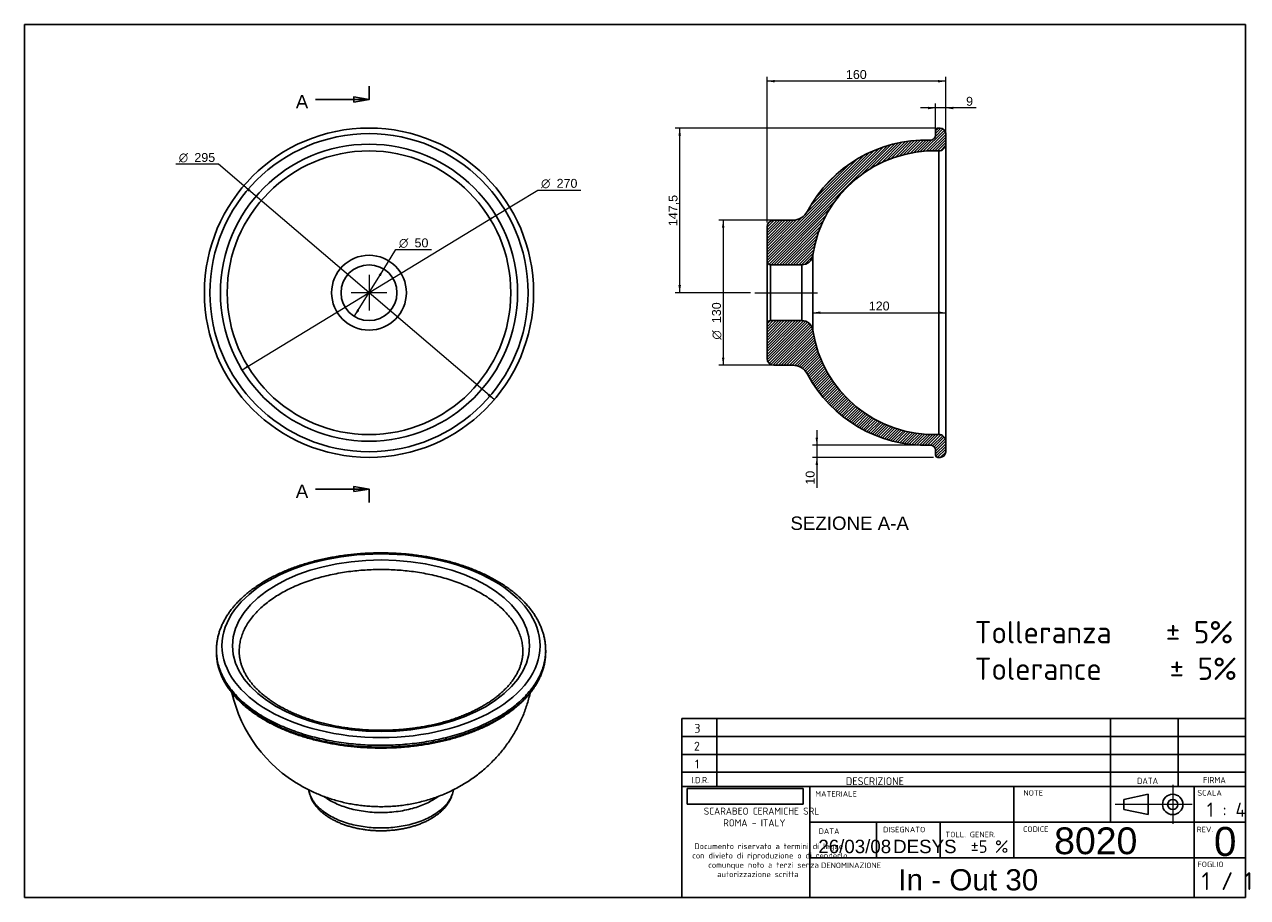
# Model space of a CAD drawing. Header units: millimetres. Extents: x 43 to 1139, y 29 to 811.
import ezdxf
from ezdxf.enums import TextEntityAlignment as Align
from ezdxf.lldxf.tags import DXFTag

# ---------------------------------------------------------------- set-up
doc = ezdxf.new("R2010")
doc.units = ezdxf.units.MM
for name, color, linetype in [('1', 7, 'Continuous'), ('Default', 7, 'Continuous'), ('IN-OUT_30', 7, 'Continuous'), ('Predefinito', 7, 'Continuous')]:
    doc.layers.add(name, color=color, linetype=linetype)
doc.styles.add('SEACAD_arial_ttf', font='arial.ttf')
doc.styles.add('SEACAD_seiso_ttf', font='seiso.ttf')
doc.styles.add('SEACAD_seiso_ttfB', font='seiso.ttf')
doc.styles.add('SEACAD_seiso_ttfBI', font='seiso.ttf')
doc.styles.add('SEACAD_semeca1_ttf', font='semeca1.ttf')
tags = doc.linetypes.add('CENTER2', pattern=[28.575000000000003, 19.05, -3.175, 3.175, -3.175]).pattern_tags.tags
tags[10:11] = [DXFTag(74, 4), DXFTag(75, 0), DXFTag(340, '0'), DXFTag(46, 0.0), DXFTag(50, 0.0), DXFTag(44, 0.0), DXFTag(45, 0.0)]
tags[8:9] = [DXFTag(74, 4), DXFTag(75, 0), DXFTag(340, '0'), DXFTag(46, 0.0), DXFTag(50, 0.0), DXFTag(44, 0.0), DXFTag(45, 0.0)]
tags[6:7] = [DXFTag(74, 4), DXFTag(75, 0), DXFTag(340, '0'), DXFTag(46, 0.0), DXFTag(50, 0.0), DXFTag(44, 0.0), DXFTag(45, 0.0)]
tags[4:5] = [DXFTag(74, 4), DXFTag(75, 0), DXFTag(340, '0'), DXFTag(46, 0.0), DXFTag(50, 0.0), DXFTag(44, 0.0), DXFTag(45, 0.0)]
picture_1 = doc.add_image_def('image1.jpg', size_in_pixel=(300, 40))
pattern_1 = [(45, (0, 0), (-1.237436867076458, 1.237436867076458), [])]

# ---------------------------------------------------------------- blocks, each defined once
blk = doc.blocks.new('SEANNOT_GROUP')
at = {"layer": 'Default', "color": 136, "linetype": 'CENTER2', "lineweight": 9}
for p, q in [((352.1195386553, 587.0354481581), (352.1195386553, 555.0354466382)), ((368.1195394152, 571.0354473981), (336.1195378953, 571.0354473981))]:
    blk.add_line(p, q, dxfattribs=at)
blk = doc.blocks.new('SEANNOT_GROUP1')
at = {"layer": 'Default', "color": 136, "linetype": 'CENTER2', "lineweight": 9}
blk.add_line((697.8185420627, 571.0354473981), (753.8720246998, 571.0354473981), dxfattribs=at)
blk = doc.blocks.new('SE1')
at = {"color": 7, "linetype": 'Continuous', "style": 'SEACAD_arial_ttf'}
blk.add_text('A', height=12, dxfattribs=at).set_placement((286.5108430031, 748.122078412), align=Align.TOP_LEFT)
blk = doc.blocks.new('SE2')
at = {"color": 7, "linetype": 'Continuous', "style": 'SEACAD_arial_ttf'}
blk.add_text('A', height=12, dxfattribs=at).set_placement((286.5108430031, 399.1151427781), align=Align.TOP_LEFT)
blk = doc.blocks.new('SE3')
at = {"color": 7, "linetype": 'Continuous'}
for points in [[(338.519538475, 741.8554117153), (338.519538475, 746.3887451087), (352.1195386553, 744.122078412), (338.519538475, 741.8554117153)], [(304.1195386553, 744.122078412), (352.1195386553, 744.122078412)]]:
    blk.add_lwpolyline(points, dxfattribs=at)
blk = doc.blocks.new('SE4')
at = {"color": 7, "linetype": 'Continuous'}
for points in [[(304.1195386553, 395.1151427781), (352.1195386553, 395.1151427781)], [(338.519538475, 392.8484760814), (338.519538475, 397.3818094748), (352.1195386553, 395.1151427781), (338.519538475, 392.8484760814)]]:
    blk.add_lwpolyline(points, dxfattribs=at)
blk = doc.blocks.new('SE')
at = {"layer": 'Default', "color": 7, "linetype": 'CENTER2'}
for p, q in [((352.1195386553, 744.122078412), (352.1195386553, 756.122078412)), ((352.1195386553, 395.1151427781), (352.1195386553, 383.1151427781))]:
    blk.add_line(p, q, dxfattribs=at)
at = {"layer": 'Default', "color": 7, "linetype": 'CENTER2', "const_width": 0.00035}
blk.add_lwpolyline([(352.1195386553, 744.122078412), (352.1195386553, 395.1151427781)], dxfattribs=at)
at = {"layer": 'Default'}
for name in ['SE1', 'SE3', 'SE2', 'SE4']:
    blk.add_blockref(name, (0, 0), dxfattribs=at)
blk = doc.blocks.new('GDimGGroup')
at = {"layer": 'Default', "linetype": 'Continuous', "lineweight": 9}
for points in [[(244.3777811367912, 661.5312379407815), (245.8495472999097, 663.25509474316), (239.9420938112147, 666.8084648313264)], [(458.3895300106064, 478.815800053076), (464.2969834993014, 475.2624299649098), (459.861296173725, 480.5396568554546)]]:
    blk.add_hatch(color=136, dxfattribs=at).paths.add_polyline_path(points)
at = {"layer": 'Default', "color": 136, "linetype": 'Continuous', "lineweight": 9}
for p, q in [((217.2343067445, 686.1955465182), (178.9284914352, 686.1955465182)), ((239.9420938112, 666.8084648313), (217.2342996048, 686.1955526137)), ((464.2969834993, 475.2624299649), (239.942103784, 666.8084563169))]:
    blk.add_line(p, q, dxfattribs=at)
for s, style, p in [('O', 'SEACAD_semeca1_ttf', (181.7284910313, 696.1955465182)), ('295', 'SEACAD_arial_ttf', (195.6512980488, 696.1955465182))]:
    blk.add_text(s, height=8, dxfattribs=dict(at, style=style)).set_placement(p, align=Align.TOP_LEFT)
blk = doc.blocks.new('GDimGGroup1')
at = {"layer": 'Default', "linetype": 'Continuous', "lineweight": 9}
for points in [[(360.7838439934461, 587.0808284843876), (362.7075155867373, 585.8819683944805), (365.3422600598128, 592.2524132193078)], [(341.5315617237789, 556.1889264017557), (338.8968172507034, 549.8184815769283), (343.4552333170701, 554.9900663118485)]]:
    blk.add_hatch(color=136, dxfattribs=at).paths.add_polyline_path(points)
at = {"layer": 'Default', "color": 136, "linetype": 'Continuous', "lineweight": 9}
for p, q in [((365.3422600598, 592.2524132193), (376.2037352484, 609.6805613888)), ((376.2037366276, 609.6805636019), (408.2486800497, 609.6805636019)), ((338.8968172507, 549.8184815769), (365.3422604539, 592.2524138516))]:
    blk.add_line(p, q, dxfattribs=at)
for s, style, p in [('O', 'SEACAD_semeca1_ttf', (379.0037366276, 619.6805636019)), ('50', 'SEACAD_arial_ttf', (392.9265436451, 619.6805636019))]:
    blk.add_text(s, height=8, dxfattribs=dict(at, style=style)).set_placement(p, align=Align.TOP_LEFT)
blk = doc.blocks.new('GDimGGroup2')
at = {"layer": 'Default', "linetype": 'Continuous', "lineweight": 9}
for points in [[(459.4483815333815, 637.5908947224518), (460.625592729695, 635.6538991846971), (465.8479737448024, 640.154030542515)], [(243.6134845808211, 506.416995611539), (238.3911035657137, 501.9168642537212), (244.7906957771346, 504.4800000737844)]]:
    blk.add_hatch(color=136, dxfattribs=at).paths.add_polyline_path(points)
at = {"layer": 'Default', "color": 136, "linetype": 'Continuous', "lineweight": 9}
for p, q in [((465.8479737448, 640.1540305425), (503.4848585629, 663.0278892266)), ((503.4848539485, 663.0278864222), (541.7906692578, 663.0278864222)), ((238.3911035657, 501.9168642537), (465.8479850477, 640.1540374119))]:
    blk.add_line(p, q, dxfattribs=at)
for s, style, p in [('O', 'SEACAD_semeca1_ttf', (506.2848539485, 673.0278864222)), ('270', 'SEACAD_arial_ttf', (520.2076609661, 673.0278864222))]:
    blk.add_text(s, height=8, dxfattribs=dict(at, style=style)).set_placement(p, align=Align.TOP_LEFT)
blk = doc.blocks.new('GDimGGroup3')
at = {"layer": 'Default', "linetype": 'Continuous', "lineweight": 9}
for points in [[(629.3590951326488, 711.735440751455), (631.6257618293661, 711.735440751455), (630.4924284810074, 718.535440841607)], [(629.3590951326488, 577.83544748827), (630.4924284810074, 571.035447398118), (631.6257618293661, 577.83544748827)]]:
    blk.add_hatch(color=136, dxfattribs=at).paths.add_polyline_path(points)
at = {"layer": 'Default', "color": 136, "linetype": 'Continuous', "lineweight": 9}
for p, q in [((859.8185418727, 718.5354473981), (626.492428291, 718.5354473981)), ((630.492428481, 571.0354473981), (630.492428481, 718.5354408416)), ((693.8185418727, 571.0354473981), (626.492428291, 571.0354473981))]:
    blk.add_line(p, q, dxfattribs=at)
at = {"layer": 'Default', "color": 136, "linetype": 'Continuous', "lineweight": 9, "style": 'SEACAD_arial_ttf'}
blk.add_text('147,5', height=8, rotation=90, dxfattribs=at).set_placement((620.492428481, 630.6984875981), align=Align.TOP_LEFT)
blk = doc.blocks.new('GDimGGroup4')
at = {"layer": 'Default', "linetype": 'Continuous', "lineweight": 9}
for points in [[(756.5609442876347, 554.263708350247), (749.7609441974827, 553.1303750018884), (756.5609442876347, 551.9970416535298)], [(862.0185398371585, 554.263708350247), (862.0185398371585, 551.9970416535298), (868.8185399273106, 553.1303750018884)]]:
    blk.add_hatch(color=136, dxfattribs=at).paths.add_polyline_path(points)
at = {"layer": 'Default', "color": 136, "linetype": 'Continuous', "lineweight": 9}
blk.add_line((749.7609441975, 553.1303750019), (868.8185399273, 553.1303750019), dxfattribs=at)
at = {"layer": 'Default', "color": 136, "linetype": 'Continuous', "lineweight": 9, "style": 'SEACAD_arial_ttf'}
blk.add_text('120', height=8, dxfattribs=at).set_placement((799.8984377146, 563.1303750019), align=Align.TOP_LEFT)
blk = doc.blocks.new('GDimGGroup5')
at = {"layer": 'Default', "linetype": 'Continuous', "lineweight": 9}
for points in [[(668.3265100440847, 629.235447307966), (670.5931767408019, 629.235447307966), (669.4598433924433, 636.035447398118)], [(668.3265100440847, 512.8354522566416), (669.4598433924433, 506.0354521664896), (670.5931767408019, 512.8354522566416)]]:
    blk.add_hatch(color=136, dxfattribs=at).paths.add_polyline_path(points)
at = {"layer": 'Default', "color": 136, "linetype": 'Continuous', "lineweight": 9}
for p, q in [((719.2672992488, 636.0354473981), (665.4598432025, 636.0354473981)), ((669.4598433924, 636.0354473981), (669.4598433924, 506.0354521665)), ((719.2672992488, 506.0354473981), (665.4598432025, 506.0354473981))]:
    blk.add_line(p, q, dxfattribs=at)
for s, style, p in [('130', 'SEACAD_arial_ttf', (659.4598433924, 543.773904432)), ('O', 'SEACAD_semeca1_ttf', (659.4598433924, 529.0510974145))]:
    blk.add_text(s, height=8, rotation=90, dxfattribs=dict(at, style=style)).set_placement(p, align=Align.TOP_LEFT)
blk = doc.blocks.new('GDimGGroup6')
at = {"layer": 'Default', "linetype": 'Continuous', "lineweight": 9}
for points in [[(853.0185419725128, 737.6719673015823), (853.0185419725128, 735.4053006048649), (859.8185420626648, 736.5386339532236)], [(875.6185421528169, 737.6719673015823), (868.8185420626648, 736.5386339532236), (875.6185421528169, 735.4053006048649)]]:
    blk.add_hatch(color=136, dxfattribs=at).paths.add_polyline_path(points)
at = {"layer": 'Default', "color": 136, "linetype": 'Continuous', "lineweight": 9}
for p, q in [((896.1577844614, 736.5386339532), (846.2185413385, 736.5386339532)), ((859.8185420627, 716.6826517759), (859.8185420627, 740.5386341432)), ((868.8185420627, 712.8277940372), (868.8185420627, 740.5386341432))]:
    blk.add_line(p, q, dxfattribs=at)
at = {"layer": 'Default', "color": 136, "linetype": 'Continuous', "lineweight": 9, "style": 'SEACAD_arial_ttf'}
blk.add_text('9', height=8, dxfattribs=at).set_placement((887.0969137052, 746.5386339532), align=Align.TOP_LEFT)
blk = doc.blocks.new('GDimGGroup7')
at = {"layer": 'Default', "linetype": 'Continuous', "lineweight": 9}
for points in [[(715.6185457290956, 761.6719675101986), (708.8185456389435, 760.5386341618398), (715.6185457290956, 759.4053008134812)], [(862.0185419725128, 761.6719675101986), (862.0185419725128, 759.4053008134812), (868.8185420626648, 760.5386341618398)]]:
    blk.add_hatch(color=136, dxfattribs=at).paths.add_polyline_path(points)
at = {"layer": 'Default', "color": 136, "linetype": 'Continuous', "lineweight": 9}
for p, q in [((708.8185420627, 634.0354475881), (708.8185420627, 764.5386343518)), ((868.8185420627, 760.5386341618), (708.8185456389, 760.5386341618)), ((868.8185420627, 712.8277940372), (868.8185420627, 764.5386343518))]:
    blk.add_line(p, q, dxfattribs=at)
at = {"layer": 'Default', "color": 136, "linetype": 'Continuous', "lineweight": 9, "style": 'SEACAD_arial_ttf'}
blk.add_text('160', height=8, dxfattribs=at).set_placement((779.427239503, 770.5386341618), align=Align.TOP_LEFT)
blk = doc.blocks.new('GDimGGroup8')
at = {"layer": 'Default', "linetype": 'Continuous', "lineweight": 9}
for points in [[(752.2052482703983, 441.1858598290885), (753.338581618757, 434.3858597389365), (754.4719149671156, 441.1858598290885)], [(752.2052482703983, 416.7354473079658), (754.4719149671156, 416.7354473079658), (753.338581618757, 423.5354473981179)]]:
    blk.add_hatch(color=136, dxfattribs=at).paths.add_polyline_path(points)
at = {"layer": 'Default', "color": 136, "linetype": 'Continuous', "lineweight": 9}
for p, q in [((753.3385816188, 447.9858599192), (753.3385816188, 396.2446761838)), ((850.6641753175, 434.3858597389), (749.3385814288, 434.3858597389)), ((857.8185418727, 423.5354473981), (749.3385814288, 423.5354473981))]:
    blk.add_line(p, q, dxfattribs=at)
at = {"layer": 'Default', "color": 136, "linetype": 'Continuous', "lineweight": 9, "style": 'SEACAD_arial_ttf'}
blk.add_text('10', height=8, rotation=90, dxfattribs=at).set_placement((743.3385816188, 399.0446750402), align=Align.TOP_LEFT)
blk = doc.blocks.new('SEANNOT_GROUP2')
at = {"layer": 'Default', "color": 7, "linetype": 'Continuous', "lineweight": 0, "style": 'SEACAD_arial_ttf'}
blk.add_text('26/03/08', height=12, dxfattribs=at).set_placement((754.6902300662, 80.9023204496), align=Align.TOP_LEFT)
blk = doc.blocks.new('SEANNOT_GROUP3')
at = {"layer": 'Default', "color": 7, "linetype": 'Continuous', "lineweight": 0, "style": 'SEACAD_seiso_ttfB'}
blk.add_text('1 / 1', height=16, dxfattribs=at).set_placement((1098.1103587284, 51.8644436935), align=Align.TOP_LEFT)
blk = doc.blocks.new('SEANNOT_GROUP4')
at = {"layer": 'Predefinito', "color": 136, "linetype": 'CENTER2', "lineweight": 9}
for p, q in [((1072.203039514, 130.0528924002), (1072.203039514, 95.0528922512)), ((1089.7030395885, 112.5528923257), (1054.7030394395, 112.5528923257))]:
    blk.add_line(p, q, dxfattribs=at)
blk = doc.blocks.new('SEANNOT_GROUP5')
at = {"layer": 'Predefinito', "color": 136, "linetype": 'CENTER2', "lineweight": 9}
blk.add_line((1058.3294192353, 112.5528923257), (1020.6827190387, 112.5528923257), dxfattribs=at)
blk = doc.blocks.new('SEANNOT_GROUP6')
at = {"layer": 'Predefinito', "color": 7, "linetype": 'Continuous', "lineweight": 0, "style": 'SEACAD_arial_ttf'}
blk.add_text('In - Out 30', height=19, dxfattribs=at).set_placement((826.3752963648, 54.533743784), align=Align.TOP_LEFT)
blk = doc.blocks.new('SEANNOT_GROUP8')
at = {"layer": 'Predefinito', "color": 7, "linetype": 'Continuous', "lineweight": 0, "style": 'SEACAD_arial_ttf'}
blk.add_text('DESYS', height=12, dxfattribs=at).set_placement((821.6954815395, 80.8854761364), align=Align.TOP_LEFT)
blk = doc.blocks.new('SEANNOT_GROUP10')
at = {"layer": 'Predefinito', "color": 7, "linetype": 'Continuous', "lineweight": 0, "style": 'SEACAD_arial_ttf'}
blk.add_text('8020', height=24, dxfattribs=at).set_placement((965.974050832, 91.963399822), align=Align.TOP_LEFT)
blk = doc.blocks.new('SEANNOT_GROUP11')
at = {"layer": 'Predefinito', "color": 7, "linetype": 'Continuous', "lineweight": 0, "style": 'SEACAD_arial_ttf'}
blk.add_text('0', height=26, dxfattribs=at).set_placement((1109.1332363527, 92.3713717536), align=Align.TOP_LEFT)

msp = doc.modelspace()

# ---------------------------------------------------------------- hatches: boundary and pattern name
at = {"layer": 'IN-OUT_30', "linetype": 'Continuous'}
h = msp.add_hatch(dxfattribs=at)
h.set_pattern_fill('ANSI31', scale=0.5511811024, angle=9.362e-06, style=0, pattern_type=2)
h.set_pattern_definition(pattern_1)
edge = h.paths.add_edge_path()
edge.add_arc((858.5390586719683, 588.199106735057), 110.0000000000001, 87.88575870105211, 171.4521009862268, ccw=False)
edge.add_arc((862.8185420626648, 704.1201402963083), 6.000000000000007, 267.8857587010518, 360)
edge.add_line((868.8185420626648, 704.1201402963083), (868.8185420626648, 713.535447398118))
edge.add_arc((863.8185420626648, 713.535447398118), 5.000000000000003, 0, 90)
edge.add_line((863.8185420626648, 718.535447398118), (861.8185420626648, 718.535447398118))
edge.add_arc((861.8185420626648, 716.535447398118), 2.000000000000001, 90, 180)
edge.add_line((859.8185420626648, 716.535447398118), (859.8185420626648, 712.682651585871))
edge.add_arc((854.8185420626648, 712.6826515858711), 5.000000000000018, 268.2308084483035, 360, ccw=False)
edge.add_arc((850.9593781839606, 587.742238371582), 120.0000000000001, 88.23080844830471, 152.0410670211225)
edge.add_arc((731.7160568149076, 651.035447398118), 15.00000000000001, 270, 332.04106702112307, ccw=False)
edge.add_line((731.7160568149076, 636.035447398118), (714.8185420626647, 636.035447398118))
edge.add_arc((714.8185420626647, 630.035447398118), 6.000000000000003, 90, 180)
edge.add_line((708.8185420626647, 630.035447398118), (708.8185420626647, 599.035447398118))
edge.add_arc((711.8185420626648, 599.035447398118), 3.000000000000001, 180, 270)
edge.add_line((711.8185420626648, 596.035447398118), (739.8720246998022, 596.035447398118))
edge.add_arc((739.8720246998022, 606.035447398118), 10.00000000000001, 270, 351.452100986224)
h = msp.add_hatch(dxfattribs=at)
h.set_pattern_fill('ANSI31', scale=0.5511811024, angle=9.362e-06, style=0, pattern_type=2)
h.set_pattern_definition(pattern_1)
edge = h.paths.add_edge_path()
edge.add_arc((858.5390586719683, 553.871788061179), 110.0000000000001, 188.5478990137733, 272.11424129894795, ccw=False)
edge.add_arc((739.8720246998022, 536.035447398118), 10.00000000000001, 8.547899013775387, 90)
edge.add_line((739.8720246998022, 546.035447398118), (711.8185420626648, 546.035447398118))
edge.add_arc((711.8185420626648, 543.035447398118), 3.000000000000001, 90, 180)
edge.add_line((708.8185420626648, 543.035447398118), (708.8185420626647, 512.035447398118))
edge.add_arc((714.8185420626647, 512.0354473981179), 6.000000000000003, 180, 270)
edge.add_line((714.8185420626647, 506.0354473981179), (731.7160568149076, 506.0354473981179))
edge.add_arc((731.7160568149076, 491.0354473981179), 15.00000000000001, 27.9589329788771, 90, ccw=False)
edge.add_arc((850.9593781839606, 554.328656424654), 120.0000000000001, 207.9589329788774, 271.7691915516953)
edge.add_arc((854.8185420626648, 429.3882432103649), 5.000000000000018, 0, 91.76919155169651, ccw=False)
edge.add_line((859.8185420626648, 429.3882432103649), (859.8185420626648, 425.5354473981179))
edge.add_arc((861.8185420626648, 425.5354473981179), 2.000000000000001, 180, 270)
edge.add_line((861.8185420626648, 423.5354473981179), (863.8185420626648, 423.5354473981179))
edge.add_arc((863.8185420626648, 428.5354473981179), 5.000000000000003, 270, 360)
edge.add_line((868.8185420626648, 428.5354473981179), (868.8185420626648, 437.9507544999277))
edge.add_arc((862.8185420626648, 437.9507544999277), 6.000000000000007, 0, 92.11424129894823)

# ---------------------------------------------------------------- linework, layer by layer
at = {"layer": '1', "color": 7, "linetype": 'Continuous'}
for p, q in [((43.4256526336, 811.3800503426), (1137.4263502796, 811.3800503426)), ((43.4256526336, 811.3800503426), (43.4256526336, 29.1250660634)), ((1137.4263502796, 811.3800503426), (1137.4263502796, 29.1250660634)), ((632.5173724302, 189.3969396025), (1137.4263502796, 189.3969396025)), ((1016.3508279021, 128.5918256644), (1016.3508279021, 189.3918256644)), ((1077.1508279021, 128.5918256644), (1077.1508279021, 189.3918256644)), ((632.5173724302, 173.3969396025), (1137.4263502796, 173.3969396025)), ((632.5173724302, 157.3969396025), (1137.4263502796, 157.3969396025)), ((632.5173724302, 141.3969396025), (1137.4263502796, 141.3969396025)), ((632.5173724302, 128.5918256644), (1137.4263502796, 128.5918256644)), ((1016.3508279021, 128.5918256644), (1016.3508279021, 96.5918256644)), ((1028.3945804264, 117.1111284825), (1050.141225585, 121.6693646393)), ((1050.141225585, 121.6693646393), (1050.141225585, 103.436420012)), ((1091.5479139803, 128.5918256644), (1091.5479139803, 96.5918256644)), ((1028.3945804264, 117.1111284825), (1028.3945804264, 107.9946561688)), ((1028.3945804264, 107.9946561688), (1050.141225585, 103.436420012)), ((747.1231072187, 96.5918256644), (1137.4263502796, 96.5918256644)), ((1091.5479139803, 64.5918256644), (1091.5479139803, 96.5918256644)), ((747.1231072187, 64.5918256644), (1137.4263502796, 64.5918256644)), ((1091.5479139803, 64.5918256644), (1091.5479139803, 29.8858259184)), ((1137.4263502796, 29.1250660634), (43.4256526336, 29.1250660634)), ((355.1713660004, 29.2377809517), (1137.4263502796, 29.2377809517))]:
    msp.add_line(p, q, dxfattribs=at)
for radius in [9.116472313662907, 4.558236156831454]:
    msp.add_circle((1072.203039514, 112.5528923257), radius, dxfattribs=at)
at = {"layer": 'IN-OUT_30', "color": 7, "linetype": 'Continuous'}
for p, q in [((859.8185420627, 716.5354473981), (859.8185420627, 712.6826515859)), ((863.8185420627, 718.5354473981), (861.8185420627, 718.5354473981)), ((868.8185420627, 704.1201402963), (868.8185420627, 713.5354473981)), ((868.8185420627, 704.1201402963), (868.8185420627, 437.9507544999)), ((862.5971894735, 698.1242247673), (862.5971894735, 443.946670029)), ((731.7160568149, 636.0354473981), (714.8185420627, 636.0354473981)), ((708.8185420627, 630.0354473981), (708.8185420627, 599.0354473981)), ((749.7609441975, 604.5490856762), (749.7609441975, 537.52180912)), ((708.8185420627, 543.0354473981), (708.8185420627, 599.0354473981)), ((711.8185420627, 596.0354473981), (711.8185420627, 546.0354473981)), ((711.8185420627, 596.0354473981), (739.8720246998, 596.0354473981)), ((739.8720246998, 546.0354473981), (739.8720246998, 596.0354473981)), ((708.8185420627, 543.0354473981), (708.8185420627, 512.0354473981)), ((739.8720246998, 546.0354473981), (711.8185420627, 546.0354473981)), ((714.8185420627, 506.0354473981), (731.7160568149, 506.0354473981)), ((859.8185420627, 429.3882432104), (859.8185420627, 425.5354473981)), ((868.8185420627, 428.5354473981), (868.8185420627, 437.9507544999)), ((861.8185420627, 423.5354473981), (863.8185420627, 423.5354473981)), ((215.4121344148, 250.6675929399), (215.4121344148, 249.034599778)), ((510.4121344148, 249.034599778), (510.4121344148, 250.6675929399))]:
    msp.add_line(p, q, dxfattribs=at)
for radius in [147.5, 142.5, 133.0846928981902, 127.0846928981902, 33.51363827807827, 24.99999999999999]:
    msp.add_circle((352.1195386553, 571.0354473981), radius, dxfattribs=at)
for centre, radius, start, end in [((854.8185420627, 712.6826515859), 5.000000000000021, 268.2308084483, 360), ((861.8185420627, 716.5354473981), 2.000000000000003, 90, 180), ((863.8185420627, 713.5354473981), 5, 0, 90), ((850.959378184, 587.7422383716), 120, 88.2308084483, 152.0410670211), ((862.8185420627, 704.1201402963), 6.000000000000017, 267.8857587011, 360), ((858.539058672, 588.1991067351), 110.0000000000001, 87.8857587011, 171.4521009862), ((714.8185420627, 630.0354473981), 6.000000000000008, 90, 180), ((731.7160568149, 651.0354473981), 15.00000000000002, 270, 332.0410670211), ((739.8720246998, 606.0354473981), 9.999999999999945, 270, 351.4521009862), ((711.8185420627, 599.0354473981), 3, 180, 270), ((711.8185420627, 543.0354473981), 3.000000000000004, 90, 180), ((739.8720246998, 536.0354473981), 10.00000000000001, 8.5478990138, 90), ((858.539058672, 553.8717880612), 110, 188.5478990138, 272.1142412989), ((714.8185420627, 512.0354473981), 5.999999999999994, 180, 270), ((731.7160568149, 491.0354473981), 15.00000000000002, 27.9589329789, 90), ((850.959378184, 554.3286564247), 120.0000000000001, 207.9589329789, 271.7691915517), ((862.8185420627, 437.9507544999), 6.000000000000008, 0, 92.1142412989), ((854.8185420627, 429.3882432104), 5.000000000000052, 0, 91.7691915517), ((863.8185420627, 428.5354473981), 5.000000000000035, 270, 360), ((861.8185420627, 425.5354473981), 2.000000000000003, 180, 270), ((353.9560899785, 240.5991558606), 127.7139307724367, 192.6793601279, 240.5164455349)]:
    msp.add_arc(centre, radius, start, end, dxfattribs=at)
for major_axis in [(142.5000000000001, -1.954337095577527e-14), (133.0846928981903, 4.503849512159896e-14)]:
    msp.add_ellipse((362.9121344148, 254.7500758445), major_axis=major_axis, ratio=0.5773502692, dxfattribs=at)
for points, knots in [([(510.3867815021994, 250.4959916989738), (510.3907048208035, 251.3735129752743), (510.3924826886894, 253.2009621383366), (510.1348960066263, 256.3953957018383), (509.6458413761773, 259.8516964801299), (508.9179315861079, 263.3192474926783), (507.9622701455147, 266.7589647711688), (506.776971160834, 270.1754809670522), (505.3638371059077, 273.5614521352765), (503.724023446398, 276.9124568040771), (501.8593522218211, 280.2229803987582), (499.7720873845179, 283.4875363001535), (497.4650877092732, 286.7004449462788), (494.9418122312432, 289.8559996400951), (492.2063189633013, 292.9485366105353), (489.2632259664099, 295.9725237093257), (486.1176548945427, 298.9226255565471), (482.7751649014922, 301.7937504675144), (479.2416867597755, 304.5810768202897), (475.5234634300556, 307.2800624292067), (471.6270006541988, 309.8864410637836), (467.5590514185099, 312.3961966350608), (463.326596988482, 314.8055480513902), (458.9367895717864, 317.1109587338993), (454.3969113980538, 319.3091292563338), (449.7143570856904, 321.3969792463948), (444.8966731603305, 323.3716119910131), (439.9515546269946, 325.2303069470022), (434.8868416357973, 326.9705148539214), (429.7105156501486, 328.5898550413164), (424.4306947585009, 330.0861144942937), (419.055627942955, 331.4572482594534), (413.5936882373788, 332.7013808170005), (408.0533647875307, 333.8168080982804), (402.4432538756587, 334.8019998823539), (396.7720490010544, 335.6556023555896), (391.048530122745, 336.3764406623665), (385.2815521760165, 336.9635213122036), (379.4800329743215, 337.4160343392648), (373.6529406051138, 337.7333551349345), (367.8092804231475, 337.9150458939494), (361.9580817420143, 337.9608566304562), (356.1083980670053, 337.8707259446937), (350.2692865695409, 337.644782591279), (344.449787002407, 337.2833455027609), (338.6588941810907, 336.7869211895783), (332.9055513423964, 336.1562015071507), (327.1986438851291, 335.392061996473), (321.5469864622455, 334.4955594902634), (315.9593105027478, 333.4679292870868), (310.4442522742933, 332.3105819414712), (305.0103416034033, 331.02509973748), (299.6659913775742, 329.6132329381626), (294.4194879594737, 328.0768959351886), (289.2789826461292, 326.4181634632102), (284.2524843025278, 324.6392670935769), (279.347853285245, 322.7425922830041), (274.5727967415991, 320.7306763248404), (269.9348653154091, 318.6062076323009), (265.4414512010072, 316.372026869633), (261.0997873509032, 314.0311305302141), (256.9169474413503, 311.586677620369), (252.8998459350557, 309.0420001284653), (249.0553010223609, 306.4006617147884), (245.3899740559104, 303.6664552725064), (241.9103535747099, 300.8434278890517), (238.622685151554, 297.9358606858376), (235.5329895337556, 294.9483274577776), (232.6470257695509, 291.8857226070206), (229.9702373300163, 288.7532786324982), (227.5076865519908, 285.5565726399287), (225.2639743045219, 282.3015039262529), (223.24317534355, 278.9942809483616), (221.4487107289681, 275.6412534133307), (219.883498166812, 272.2491925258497), (218.5491705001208, 268.8237939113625), (217.4489066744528, 265.3747054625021), (216.5770373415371, 261.8963150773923), (215.9579601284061, 258.4386205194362), (215.6110706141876, 255.7035241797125), (215.5521580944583, 254.298437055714), (215.5375974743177, 253.9385060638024)], [0, 0, 0, 0, 0.0085511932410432, 0.0210288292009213, 0.033510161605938, 0.0460057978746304, 0.0585253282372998, 0.0710767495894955, 0.0836660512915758, 0.096296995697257, 0.1089711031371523, 0.1216878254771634, 0.1344448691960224, 0.1472386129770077, 0.1600645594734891, 0.1729177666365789, 0.1857932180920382, 0.1986861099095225, 0.211592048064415, 0.2245071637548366, 0.2374281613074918, 0.2503523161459, 0.2632772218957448, 0.2762009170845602, 0.2891222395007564, 0.3020403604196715, 0.314954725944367, 0.3278650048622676, 0.3407710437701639, 0.3536728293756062, 0.3665704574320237, 0.3794641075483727, 0.3923540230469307, 0.4052404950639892, 0.4181238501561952, 0.4310044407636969, 0.4438826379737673, 0.4567588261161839, 0.4696333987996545, 0.4825067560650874, 0.4953793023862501, 0.508251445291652, 0.5211235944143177, 0.5339960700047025, 0.5468692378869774, 0.5597435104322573, 0.5726192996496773, 0.5854970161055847, 0.5983770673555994, 0.6112598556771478, 0.6241457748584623, 0.637035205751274, 0.6499285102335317, 0.6628260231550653, 0.6757280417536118, 0.6886348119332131, 0.7015465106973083, 0.7144632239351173, 0.7273849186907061, 0.7403114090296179, 0.7532423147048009, 0.7661770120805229, 0.7791145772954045, 0.7920537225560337, 0.8049920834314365, 0.8179272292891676, 0.8308561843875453, 0.843775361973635, 0.856680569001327, 0.8695670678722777, 0.8824297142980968, 0.8952631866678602, 0.9080623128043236, 0.9208224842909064, 0.9335401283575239, 0.9462131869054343, 0.9588415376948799, 0.9714272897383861, 0.9839748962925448, 0.9964910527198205, 1, 1, 1, 1]), ([(215.9805245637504, 241.5551043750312), (216.0003909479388, 241.3890580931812), (216.1470441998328, 240.1703167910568), (216.6685741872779, 237.6735471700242), (217.531061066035, 234.3178926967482), (218.6499276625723, 230.9483692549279), (219.9892947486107, 227.6168916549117), (221.5566846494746, 224.3160222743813), (223.3474939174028, 221.0543731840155), (225.3598427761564, 217.8363334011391), (227.5905511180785, 214.6674622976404), (230.0362134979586, 211.5529774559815), (232.6928970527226, 208.4981160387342), (235.5563355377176, 205.5079287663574), (238.6215894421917, 202.5875040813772), (241.8843883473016, 199.7410923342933), (245.3362885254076, 196.9752594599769), (248.9828944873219, 194.287065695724), (252.7759572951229, 191.7081772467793), (256.2348440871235, 189.5369844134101), (258.2131456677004, 188.3779959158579), (259.0280977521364, 187.9024227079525)], [0, 0, 0, 0, 0.0074357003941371, 0.0635375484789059, 0.1196830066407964, 0.1758888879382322, 0.232167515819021, 0.2885262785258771, 0.3449677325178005, 0.4014901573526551, 0.4580884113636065, 0.5147549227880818, 0.5714806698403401, 0.6282560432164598, 0.6850715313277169, 0.7419182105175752, 0.7987880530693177, 0.8556740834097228, 0.9125704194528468, 0.9694722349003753, 1, 1, 1, 1]), ([(271.8070455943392, 200.7156504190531), (271.0891332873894, 201.1347267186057), (269.3207269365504, 202.1711727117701), (266.2334939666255, 204.1154357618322), (262.8545522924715, 206.4300004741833), (259.629086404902, 208.8361127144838), (256.6002653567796, 211.3038165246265), (253.7624747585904, 213.8346033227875), (251.1224523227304, 216.4216443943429), (248.6829439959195, 219.06052797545), (246.4471333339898, 221.7464811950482), (244.4175181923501, 224.4752317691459), (242.5963149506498, 227.2428926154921), (240.985510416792, 230.0460581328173), (239.5870105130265, 232.8818761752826), (238.4029556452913, 235.7476967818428), (237.4353799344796, 238.6419580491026), (236.688275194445, 241.5598239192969), (236.1602214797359, 244.5079770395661), (235.871877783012, 247.4467343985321), (235.7856793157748, 249.8316851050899), (235.8631548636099, 251.0815243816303), (235.8870781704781, 251.4547634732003)], [0, 0, 0, 0, 0.0273414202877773, 0.0794544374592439, 0.1315510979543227, 0.1836430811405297, 0.2357389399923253, 0.2878539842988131, 0.3400078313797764, 0.3922250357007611, 0.4445356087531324, 0.4969752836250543, 0.5495853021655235, 0.6024114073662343, 0.6555016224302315, 0.7089023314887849, 0.7626522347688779, 0.8167740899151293, 0.8712649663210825, 0.9260871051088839, 0.9811629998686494, 1, 1, 1, 1]), ([(489.9390722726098, 251.5876766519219), (489.9733302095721, 250.713897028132), (490.030719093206, 249.0503393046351), (489.8602283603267, 246.2067136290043), (489.4662086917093, 243.2450282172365), (488.8356007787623, 240.2727808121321), (487.9779635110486, 237.3254155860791), (486.8947835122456, 234.4020350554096), (485.5902885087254, 231.5099360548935), (484.0680649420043, 228.6529915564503), (482.3316681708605, 225.8351293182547), (480.3843914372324, 223.0598394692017), (478.2294095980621, 220.3306577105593), (475.8698976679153, 217.6512683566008), (473.3091717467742, 215.0255932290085), (470.5508055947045, 212.4577967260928), (467.5987205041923, 209.9522560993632), (464.4572463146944, 207.513509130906), (461.1311575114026, 205.1461939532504), (457.6257264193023, 202.8550129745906), (453.94672482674, 200.6446665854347), (450.1003680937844, 198.5197703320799), (446.0932498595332, 196.4847961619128), (441.9323208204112, 194.5440509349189), (437.6249186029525, 192.7016784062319), (433.1787415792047, 190.9616343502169), (428.6018218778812, 189.3276665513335), (423.9024983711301, 187.8032988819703), (419.0893901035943, 186.3918187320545), (414.1713704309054, 185.0962671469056), (409.1575419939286, 183.9194311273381), (404.0572125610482, 182.8638376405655), (398.8798717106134, 181.9317489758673), (393.6351682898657, 181.1251591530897), (388.3328885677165, 180.4457911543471), (382.982934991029, 179.8950948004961), (377.5953054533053, 179.4742451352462), (372.1800729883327, 179.184141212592), (366.7473658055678, 179.0254052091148), (361.3073475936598, 178.9983818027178), (355.8702207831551, 179.103137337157), (350.4461900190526, 179.3394573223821), (345.0454362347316, 179.7068460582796), (339.6780744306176, 180.2045297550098), (334.3541512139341, 180.8314573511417), (329.0836310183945, 181.5863008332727), (323.8763763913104, 182.4674559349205), (318.7421272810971, 183.4730434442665), (313.6904823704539, 184.6009095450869), (308.7308706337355, 185.8486314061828), (303.8725566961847, 187.2135053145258), (299.124516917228, 188.6926026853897), (294.4957937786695, 190.2825766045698), (289.9940622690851, 191.9804034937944), (285.6308586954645, 193.7806441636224), (281.4019610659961, 195.6856919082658), (277.3604195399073, 197.667605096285), (274.100943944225, 199.4066800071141), (272.4080070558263, 200.3718239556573), (271.8070455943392, 200.7156504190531)], [0, 0, 0, 0, 0.0148788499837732, 0.0335085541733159, 0.0521272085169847, 0.070685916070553, 0.089149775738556, 0.1074972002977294, 0.1257200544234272, 0.1438212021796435, 0.1618110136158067, 0.1797040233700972, 0.1975163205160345, 0.2152637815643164, 0.2329610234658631, 0.2506208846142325, 0.2682542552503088, 0.285870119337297, 0.3034757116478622, 0.3210767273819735, 0.3386769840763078, 0.3562793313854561, 0.3738864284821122, 0.391500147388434, 0.4091217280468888, 0.4267519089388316, 0.4443910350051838, 0.4620391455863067, 0.4796960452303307, 0.4973613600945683, 0.5150345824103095, 0.5327151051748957, 0.5504022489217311, 0.5680952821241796, 0.5857934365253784, 0.6034959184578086, 0.6212019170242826, 0.6389106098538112, 0.6566211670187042, 0.674332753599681, 0.6920445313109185, 0.709755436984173, 0.7274645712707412, 0.7451710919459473, 0.7628741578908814, 0.7805729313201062, 0.7982665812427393, 0.8159542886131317, 0.833635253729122, 0.8513087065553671, 0.8689739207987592, 0.8866302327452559, 0.9042770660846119, 0.9219139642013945, 0.939540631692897, 0.9571569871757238, 0.9747632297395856, 0.9923599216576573, 1, 1, 1, 1]), ([(259.0280977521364, 187.9024227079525), (259.8369030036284, 187.4403439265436), (261.8314695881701, 186.3052129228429), (265.5718849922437, 184.3174603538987), (270.0251478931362, 182.1326728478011), (274.6617423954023, 180.0348222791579), (279.4266200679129, 178.0515685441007), (284.3250031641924, 176.1793111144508), (289.3457357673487, 174.4226042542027), (294.4818246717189, 172.7835976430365), (299.7249483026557, 171.2648623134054), (305.06694029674, 169.8686302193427), (310.4994053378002, 168.5969943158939), (316.0138360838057, 167.451851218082), (321.6015965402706, 166.434912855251), (327.2539418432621, 165.5476997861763), (332.9620288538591, 164.7915396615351), (338.7169297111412, 164.1675646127), (344.5096450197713, 163.6767092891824), (350.3311174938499, 163.3197091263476), (356.1722457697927, 163.0970989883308), (362.0238983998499, 163.0092121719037), (367.8769251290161, 163.0561797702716), (373.7221686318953, 163.2379300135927), (379.5504841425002, 163.5541880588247), (385.3527565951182, 164.0044768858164), (391.1199171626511, 164.5881189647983), (396.8429519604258, 165.304237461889), (402.5129158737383, 166.1517579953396), (408.1209461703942, 167.1294107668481), (413.6582758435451, 168.2357330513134), (419.1162466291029, 169.4690720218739), (424.4863216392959, 170.8275878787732), (429.7600975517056, 172.3092572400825), (434.9293162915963, 173.9118767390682), (439.9858761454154, 175.6330667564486), (444.92184224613, 177.4702751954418), (449.729456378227, 179.4207811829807), (454.4011460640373, 181.4816985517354), (458.9295329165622, 183.6499789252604), (463.307440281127, 185.922414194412), (467.5279002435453, 188.2956381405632), (471.5841601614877, 190.7661269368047), (475.4696828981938, 193.3301942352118), (479.17813863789, 195.9839762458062), (482.7034323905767, 198.7234356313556), (486.0397195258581, 201.5443589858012), (489.1814301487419, 204.4423620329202), (492.1232699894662, 207.4128711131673), (494.8602402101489, 210.4511146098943), (497.3876680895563, 213.5521258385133), (499.7012221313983, 216.710719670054), (501.7970087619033, 219.9215958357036), (503.6713816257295, 223.1790122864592), (505.3218244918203, 226.4781142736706), (506.7438172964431, 229.8101568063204), (507.9426177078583, 233.180526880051), (508.8894292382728, 236.5419054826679), (509.4999614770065, 239.2304673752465), (509.6952687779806, 240.6263089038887), (509.7477082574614, 241.0055164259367)], [0, 0, 0, 0, 0.0092875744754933, 0.026912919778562, 0.0445371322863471, 0.0621595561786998, 0.0797798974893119, 0.0973979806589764, 0.1150137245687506, 0.1326271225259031, 0.1502382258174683, 0.1678471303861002, 0.1854539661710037, 0.2030588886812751, 0.2206620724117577, 0.2382637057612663, 0.2558639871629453, 0.2734631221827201, 0.291061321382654, 0.3086587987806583, 0.3262557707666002, 0.3438524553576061, 0.3614490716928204, 0.379045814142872, 0.3966428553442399, 0.4142404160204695, 0.431838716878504, 0.4494379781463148, 0.4670384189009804, 0.4846402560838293, 0.5022437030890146, 0.5198489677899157, 0.5374562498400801, 0.5550657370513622, 0.5726776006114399, 0.5902919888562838, 0.6079090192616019, 0.625528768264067, 0.6431512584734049, 0.6607764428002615, 0.6784041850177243, 0.6960342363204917, 0.713666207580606, 0.7312995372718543, 0.7489333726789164, 0.7665663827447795, 0.7841971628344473, 0.8018239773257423, 0.8194447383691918, 0.8370570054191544, 0.854658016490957, 0.8722447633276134, 0.8898141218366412, 0.9073630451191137, 0.9248888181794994, 0.9423893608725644, 0.9598635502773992, 0.9773115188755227, 0.9947348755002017, 1, 1, 1, 1]), ([(291.0986492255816, 129.4245622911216), (292.8107262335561, 128.4585663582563), (295.7167959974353, 126.8296808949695), (300.6515816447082, 124.3631646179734), (305.5881842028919, 122.1279733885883), (310.6698202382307, 120.0632220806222), (315.8481625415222, 118.1917417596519), (321.1282083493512, 116.5126420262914), (326.4994947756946, 115.031506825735), (331.9547274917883, 113.7520940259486), (337.4848779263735, 112.678447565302), (343.0807611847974, 111.8142196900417), (348.7329373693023, 111.1628019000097), (354.4320449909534, 110.7273119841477), (360.1689404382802, 110.5106844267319), (365.9347547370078, 110.5157731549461), (371.7206686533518, 110.7454491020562), (377.517616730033, 111.202625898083), (383.3157509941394, 111.8901761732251), (389.1040980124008, 112.8107425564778), (394.8702605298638, 113.9664514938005), (400.6004453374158, 115.3586141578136), (406.2796729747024, 116.9874525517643), (411.8921806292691, 118.8519075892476), (417.4219586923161, 120.9495703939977), (422.8533006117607, 123.2767372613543), (428.1712648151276, 125.8285591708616), (433.3619862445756, 128.5992395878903), (438.4128243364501, 131.5822350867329), (443.3123740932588, 134.7704272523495), (448.0503865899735, 138.1562523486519), (452.6176457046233, 141.7317898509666), (457.0058367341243, 145.4888189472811), (461.2074281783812, 149.4188541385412), (465.2155757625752, 153.5131694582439), (469.0240497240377, 157.762817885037), (472.627182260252, 162.1586497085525), (476.0198306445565, 166.6913315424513), (479.1973516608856, 171.35136644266), (482.1555837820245, 176.129114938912), (484.8908344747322, 181.0148167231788), (487.3998706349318, 185.9986122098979), (489.6799114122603, 191.0705652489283), (491.728620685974, 196.220681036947), (493.5441057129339, 201.4389406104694), (495.1248952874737, 206.7152721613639), (496.0653541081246, 210.4380133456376), (496.509474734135, 212.3912998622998), (496.5475010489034, 212.5601542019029)], [0, 0, 0, 0, 0.0185476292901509, 0.0372922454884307, 0.0561272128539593, 0.0750609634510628, 0.0940975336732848, 0.1132386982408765, 0.132483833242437, 0.1518301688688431, 0.1712734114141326, 0.1908086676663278, 0.2104314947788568, 0.2301388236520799, 0.2499293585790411, 0.2698038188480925, 0.2897646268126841, 0.3098135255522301, 0.3299511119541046, 0.350174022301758, 0.3704744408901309, 0.390839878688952, 0.411253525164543, 0.4316954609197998, 0.452144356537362, 0.4725792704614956, 0.4929811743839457, 0.5133339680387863, 0.5336249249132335, 0.5538446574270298, 0.5739867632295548, 0.5940473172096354, 0.6140243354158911, 0.6339172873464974, 0.6537266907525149, 0.6734537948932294, 0.6931003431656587, 0.7126684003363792, 0.7321602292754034, 0.7515782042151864, 0.7709247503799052, 0.7902023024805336, 0.8094132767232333, 0.8285600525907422, 0.8476449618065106, 0.866670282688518, 0.8856382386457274, 0.8874321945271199, 0.8874321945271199, 0.8874321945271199, 0.8874321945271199]), ([(298.1304494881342, 125.646616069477), (298.1886429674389, 125.2085080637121), (298.3915142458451, 123.9461070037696), (298.8610324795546, 121.9204338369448), (299.6480973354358, 119.542140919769), (300.6588586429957, 117.2048457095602), (301.8942147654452, 114.9087610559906), (303.3520901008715, 112.6625078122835), (305.0299077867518, 110.4737027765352), (306.9238851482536, 108.3508892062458), (309.0259174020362, 106.3045775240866), (311.334920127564, 104.3388990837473), (313.8140864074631, 102.4813981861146), (316.1796029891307, 100.9159394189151), (317.577649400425, 100.0885029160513), (318.1928343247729, 99.7268008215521)], [0.093832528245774, 0.093832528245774, 0.093832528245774, 0.093832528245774, 0.1323526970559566, 0.2038597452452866, 0.2757512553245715, 0.3482330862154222, 0.4214562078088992, 0.4955043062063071, 0.5703890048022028, 0.6460548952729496, 0.7223943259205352, 0.7992687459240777, 0.8765312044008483, 0.9540447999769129, 1, 1, 1, 1]), ([(318.1928343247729, 99.7268008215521), (318.7559236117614, 99.40704034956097), (320.1353628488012, 98.62835304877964), (322.7500892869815, 97.30260926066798), (325.8894541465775, 95.89879832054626), (329.1834481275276, 94.60529769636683), (332.586763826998, 93.44118579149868), (336.0959225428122, 92.40498494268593), (339.69606712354, 91.50027508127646), (343.3752632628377, 90.72884946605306), (347.1206492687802, 90.09257338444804), (350.9194581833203, 89.59289677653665), (354.7587530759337, 89.23098381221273), (358.6255205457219, 89.00767256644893), (362.506679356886, 88.92347929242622), (366.3890840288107, 88.97859207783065), (370.2595429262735, 89.1728632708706), (374.1049158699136, 89.50580684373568), (377.9121916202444, 89.97661266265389), (381.6685422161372, 90.58416944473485), (385.3613004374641, 91.32707751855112), (388.9779846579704, 92.20366684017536), (392.5063139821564, 93.21201572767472), (395.9342105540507, 94.34996730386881), (399.2497858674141, 95.61513894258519), (402.4413083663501, 97.00491769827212), (405.4971512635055, 98.51643182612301), (408.4057232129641, 100.1464854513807), (411.1552821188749, 101.8913720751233), (413.7337773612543, 103.7465730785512), (416.1290521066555, 105.7065523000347), (418.3290811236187, 107.7645346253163), (420.3223598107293, 109.9123763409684), (422.0982372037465, 112.1403263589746), (423.6475921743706, 114.4372205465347), (424.9631461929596, 116.790523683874), (426.0408313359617, 119.1881510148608), (426.8762108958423, 121.6146754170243), (427.4053148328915, 123.7739984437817), (427.6163764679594, 125.1075182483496), (427.6853236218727, 125.628421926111)], [0, 0, 0, 0, 0.013972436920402, 0.0401922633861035, 0.0663892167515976, 0.0925620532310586, 0.1187048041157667, 0.1448153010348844, 0.1708940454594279, 0.1969433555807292, 0.2229667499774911, 0.2489685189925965, 0.2749534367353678, 0.3009265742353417, 0.3268931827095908, 0.3528586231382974, 0.3788276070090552, 0.4048045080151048, 0.4307948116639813, 0.4568039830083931, 0.4828374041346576, 0.5089002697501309, 0.5349974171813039, 0.5611330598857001, 0.587310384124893, 0.6135309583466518, 0.6397938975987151, 0.6660947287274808, 0.6924239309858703, 0.7187620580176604, 0.7450770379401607, 0.7713307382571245, 0.7974753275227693, 0.8234561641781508, 0.8492177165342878, 0.8747120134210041, 0.8999077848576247, 0.9247976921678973, 0.9494015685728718, 0.964904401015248, 0.964904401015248, 0.964904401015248, 0.964904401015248])]:
    msp.add_open_spline(points, degree=3, knots=knots, dxfattribs=at)
for points, weights in [([(489.9574930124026, 251.5881906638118), (486.7213943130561, 323.0459948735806), (362.9105479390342, 323.0451025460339), (239.0997015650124, 323.0442102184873), (235.8666929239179, 251.5863593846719)], [1, 0.7162837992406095, 1, 0.7162837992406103, 1]), ([(215.5103061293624, 247.5610934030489), (220.7886457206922, 164.0762474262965), (365.463301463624, 165.5211670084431), (510.1379572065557, 166.9660865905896), (510.4118701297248, 250.5063849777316)], [1, 0.7138587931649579, 1, 0.7138587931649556, 1]), ([(215.9528215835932, 241.7496753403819), (227.4970196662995, 164.1223582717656), (362.4454812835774, 163.8758612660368), (497.3939429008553, 163.6293642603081), (509.788666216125, 241.2129544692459)], [1, 0.7377996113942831, 1, 0.737799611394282, 1]), ([(298.1864030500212, 125.5657818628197), (303.6295542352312, 91.46490083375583), (362.9442850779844, 91.481839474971), (422.2590159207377, 91.49877811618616), (427.6437348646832, 125.6027512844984)], [1, 0.7386726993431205, 1, 0.7386726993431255, 1])]:
    msp.add_rational_spline(points, weights, degree=2, knots=[0, 0, 0, 0.5, 0.5, 1, 1, 1], dxfattribs=at)
for points, weights in [([(215.5076468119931, 253.7317423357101), (215.3152378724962, 250.6463900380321), (215.5103061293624, 247.5610934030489)], [1, 0.9993434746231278, 1]), ([(215.4121344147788, 249.0345997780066), (215.4121344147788, 245.385449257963), (215.9528215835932, 241.7496753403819)], [1, 0.999083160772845, 1]), ([(235.8666929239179, 251.5863593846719), (235.8633942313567, 251.5134497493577), (235.8603465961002, 251.4405364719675)], [1, 0.9999995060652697, 1]), ([(509.788666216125, 241.2129544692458), (510.4121344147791, 245.1154942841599), (510.4121344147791, 249.0345997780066)], [1, 0.9989427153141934, 1]), ([(510.4118701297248, 250.5063849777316), (510.4121344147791, 250.5869888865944), (510.4121344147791, 250.6675929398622)], [1, 0.9999995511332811, 1]), ([(311.6256141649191, 119.750687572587), (362.6777539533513, 81.89614229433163), (414.0207143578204, 119.6193499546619)], [1, 0.616114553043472, 1])]:
    msp.add_rational_spline(points, weights, degree=2, dxfattribs=at)
at = {"layer": 'Predefinito', "color": 7, "linetype": 'Continuous'}
for p, q in [((632.5173724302, 189.3969396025), (632.5173724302, 29.7956540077)), ((663.7734819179, 189.3969396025), (663.7734819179, 128.5918256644)), ((747.1231072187, 128.5918256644), (747.1231072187, 29.7956540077)), ((929.7412246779, 128.5918256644), (929.7412246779, 64.5918256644)), ((806.8570053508, 96.5918256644), (806.8570053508, 64.5918256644)), ((863.8343811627, 96.5918256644), (863.8343811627, 64.5918256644)), ((355.1713660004, 29.2377809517), (355.1713660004, 29.1250660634)), ((806.8570053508, 29.8858259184), (806.8570053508, 29.7956540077))]:
    msp.add_line(p, q, dxfattribs=at)

# ---------------------------------------------------------------- block references
at = {"layer": 'Default'}
for name in ['GDimGGroup7', 'SE', 'GDimGGroup6', 'GDimGGroup3', 'GDimGGroup', 'GDimGGroup2', 'GDimGGroup5', 'GDimGGroup1', 'SEANNOT_GROUP', 'SEANNOT_GROUP1', 'GDimGGroup4', 'GDimGGroup8', 'SEANNOT_GROUP2', 'SEANNOT_GROUP3']:
    msp.add_blockref(name, (0, 0), dxfattribs=at)
at = {"layer": 'Predefinito'}
for name in ['SEANNOT_GROUP4', 'SEANNOT_GROUP5', 'SEANNOT_GROUP10', 'SEANNOT_GROUP11', 'SEANNOT_GROUP8', 'SEANNOT_GROUP6']:
    msp.add_blockref(name, (0, 0), dxfattribs=at)

# ---------------------------------------------------------------- texts
at = {"color": 7, "linetype": 'Continuous', "style": 'SEACAD_arial_ttf'}
msp.add_text('SEZIONE A-A', height=12, dxfattribs=at).set_placement((729.6634425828, 370.4878377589), align=Align.TOP_LEFT)
at = {"layer": '1', "color": 7, "linetype": 'Continuous', "style": 'SEACAD_seiso_ttf'}
for s, height, p in [('MATERIALE', 4.896, (751.892044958, 124.4561516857)), ('NOTE', 4.896, (938.4975202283, 125.3022058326)), ('SCALA', 4.896, (1094.3169813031, 125.3022058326)), ('1 : 4', 12.8, (1102.8154436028, 114.2127947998)), ('DATA', 4.896, (754.9617729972, 91.045192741)), ('DISEGNATO', 4.896, (812.7262969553, 92.4779502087)), ('TOLL. GENER.', 4.896, (868.5659831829, 88.037605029)), ('CODICE', 4.896, (938.1007193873, 92.8188268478)), ('REV.', 4.896, (1093.6245321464, 92.5545528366)), ('±5 %', 11.2, (891.1644478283, 80.3764554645)), ('DENOMINAZIONE', 4.8835834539, (757.1535748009, 60.4024956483)), ('FOGLIO', 4.896, (1094.3169813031, 61.3022058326))]:
    msp.add_text(s, height=height, dxfattribs=at).set_placement(p, align=Align.TOP_LEFT)
at = {"layer": 'Default', "color": 7, "linetype": 'Continuous', "style": 'SEACAD_seiso_ttf'}
for s, p in [('Tolleranza    ± 5%', (894.7938200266, 276.840580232)), ('Tolerance     ± 5%', (894.7938200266, 244.1133075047))]:
    msp.add_text(s, height=20, dxfattribs=at).set_placement(p, align=Align.TOP_LEFT)
at = {"layer": 'Predefinito', "color": 7, "linetype": 'Continuous'}
for s, height, style, p in [('3', 8, 'SEACAD_seiso_ttf', (643.6908346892, 184.7252950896)), ('2', 8, 'SEACAD_seiso_ttf', (643.3271983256, 168.7252950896)), ('1', 8, 'SEACAD_seiso_ttf', (644.1453801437, 152.7252950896)), ('I.D.R.', 5.6, 'SEACAD_seiso_ttf', (640.8594025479, 137.1545576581)), ('DESCRIZIONE', 7, 'SEACAD_seiso_ttf', (779.4163576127, 136.8496371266)), ('DATA', 5.6, 'SEACAD_seiso_ttf', (1040.3305445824, 136.4308715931)), ('FIRMA', 5.6, 'SEACAD_seiso_ttf', (1099.3796118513, 137.14944372)), ('SCARABEO CERAMICHE SRL', 6.4, 'SEACAD_seiso_ttfBI', (652.0695691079, 109.7271001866)), ('ROMA - ITALY', 6.4, 'SEACAD_seiso_ttfBI', (669.4513872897, 99.2543729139)), ('Documento riservato a termini di legge', 5.12, 'SEACAD_seiso_ttf', (643.6423787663, 77.6406028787)), ('con divieto di riproduzione o di renderlo', 5.12, 'SEACAD_seiso_ttf', (641.7223787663, 69.2624210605)), ('comunque noto a terzi senza ', 5.12, 'SEACAD_seiso_ttf', (656.035106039, 60.8842392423)), ('autorizzazione scritta', 5.12, 'SEACAD_seiso_ttf', (664.1223787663, 52.5060574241))]:
    msp.add_text(s, height=height, dxfattribs=dict(at, style=style)).set_placement(p, align=Align.TOP_LEFT)

# ---------------------------------------------------------------- pictures from other files: only their frames are drawn
image = msp.add_image(picture_1, insert=(637.1512120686, 112.9145804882), size_in_units=(104.09510978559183, 13.879347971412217))

doc.saveas('drawing.dxf')
